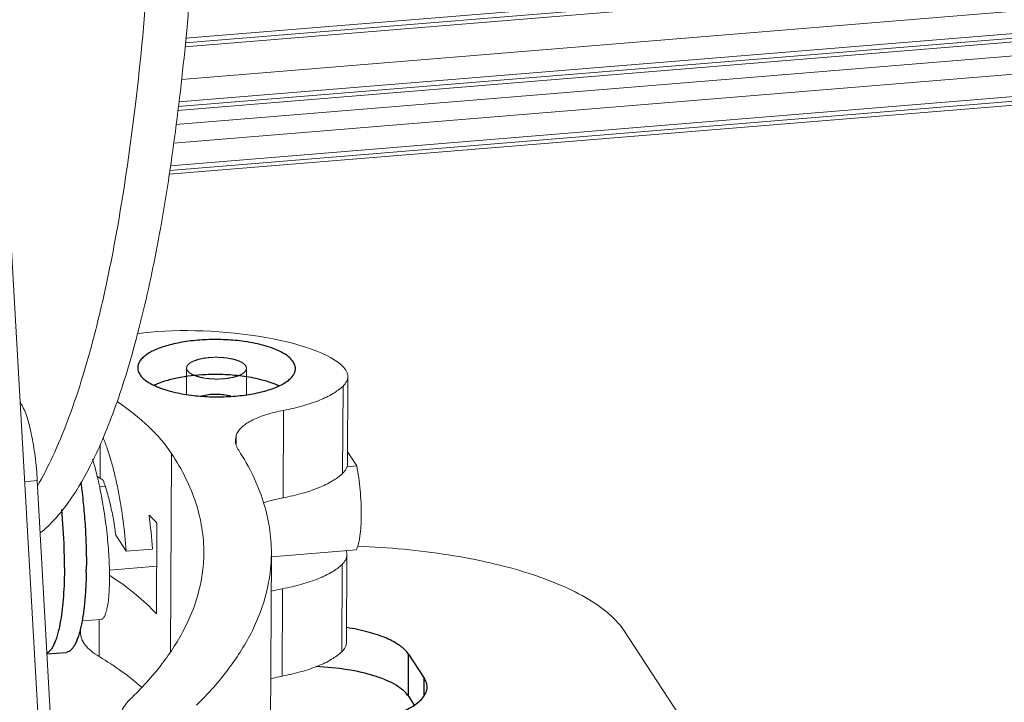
# Model space of a CAD drawing. Header units: millimetres. Extents: x 24895 to 26296, y -11704 to -10713.
# Tile 7 of 47: x 25789 to 25837, y -11462 to -11430. Entities that reach past the tile are written whole.
import ezdxf

# ---------------------------------------------------------------- set-up
doc = ezdxf.new("R2010")
doc.units = ezdxf.units.MM
doc.header["$LTSCALE"] = 50
doc.layers.get('0').update_dxf_attribs({"lineweight": 18})
doc.layers.add('02___PRT_ALL_AXES', color=7, linetype='Continuous')

msp = doc.modelspace()

# ---------------------------------------------------------------- linework, layer by layer
at = {"color": 7, "linetype": 'Continuous'}
for p, q in [((25797.271, -11430.588), (26206.765, -11397.019)), ((25797.236, -11430.994), (26206.651, -11397.431)), ((25797.252, -11430.81), (26206.733, -11397.242)), ((26206.203, -11399.02), (25797.072, -11432.559)), ((25796.911, -11433.863), (26206.304, -11400.302)), ((26206.335, -11400.08), (25796.938, -11433.641)), ((25796.888, -11434.048), (26206.222, -11400.492)), ((25796.805, -11434.716), (26205.223, -11401.235)), ((26205.774, -11402.081), (25796.694, -11435.616)), ((26205.906, -11403.141), (25796.547, -11436.699)), ((26205.793, -11403.553), (25796.48, -11437.107)), ((26205.875, -11403.363), (25796.51, -11436.922)), ((25787.588, -11417.417), (25791.086, -11478.774)), ((25805.027, -11451), (25805.048, -11446.808)), ((25804.818, -11447.266), (25804.796, -11451.458)), ((25789.333, -11448.025), (25789.371, -11448.083)), ((25789.337, -11448.086), (25789.371, -11448.083)), ((25801.961, -11448.434), (25801.939, -11452.626)), ((25799.66, -11449.863), (25799.693, -11449.642)), ((25799.693, -11449.642), (25799.691, -11450.046)), ((25793.168, -11451.688), (25793.177, -11450.082)), ((25805.03, -11450.414), (25805.474, -11451.095)), ((25796.541, -11460.008), (25796.59, -11450.497)), ((25805.474, -11451.095), (25804.993, -11451.135)), ((25789.551, -11451.852), (25790.163, -11451.802)), ((25790.163, -11451.802), (25791.069, -11468.064)), ((25793.421, -11452.083), (25793.149, -11452.106)), ((25795.874, -11458.196), (25795.896, -11453.836)), ((25793.922, -11454.418), (25794.422, -11455.184)), ((25794.422, -11455.184), (25795.683, -11455.081)), ((25805.454, -11455.12), (25801.381, -11455.454)), ((25801.316, -11468.034), (25801.382, -11455.29)), ((25804.982, -11459.552), (25805.004, -11455.36)), ((25795.886, -11455.904), (25793.618, -11456.09)), ((25804.773, -11455.818), (25804.752, -11460.01)), ((25801.917, -11456.986), (25801.895, -11461.178)), ((25792.302, -11458.532), (25793.225, -11458.456)), ((25793.124, -11460.24), (25793.133, -11458.463)), ((25792.23, -11459.074), (25792.231, -11458.88)), ((25818.298, -11459.013), (25834.958, -11484.548))]:
    msp.add_line(p, q, dxfattribs=at)
at = {"color": 2, "linetype": 'Continuous'}
for p, q in [((25797.313, -11446.401), (25797.306, -11447.667)), ((25800.193, -11446.416), (25800.186, -11447.679))]:
    msp.add_line(p, q, dxfattribs=at)
at = {"color": 7, "linetype": 'Continuous'}
for centre, radius, start, end in [((25779.972, -11454.623), 13.406, 16.2972, 16.6629), ((25794.928, -11448.753), 3.422, 235.9809, 239.0596), ((25775.652, -11455.77), 17.877, 13.1244, 13.5404), ((25784.192, -11466.628), 17.43, 58.4001, 59.0018), ((25777.433, -11444.636), 14.738, 329.8703, 330.4668), ((25772.735, -11456.627), 23, 3.8562, 7.9006), ((25789.517, -11459.67), 8.645, 42.4444, 45.8845)]:
    msp.add_arc(centre, radius, start, end, dxfattribs=at)
msp.add_ellipse((25798.753, -11446.409), major_axis=(6.284, -0.446), ratio=0.277784, start_param=0.293649, end_param=2.240633, dxfattribs=at)
for points, knots in [([(25790.256, -11451.9), (25790.526, -11451.425), (25791.045, -11450.382), (25791.737, -11448.667), (25792.385, -11446.715), (25792.987, -11444.533), (25793.54, -11442.13), (25794.232, -11438.523), (25794.942, -11433.531), (25795.546, -11427.022), (25795.915, -11419.913), (25796.045, -11412.319), (25795.97, -11407.109), (25795.894, -11404.445)], [0, 0, 0, 0, 0.034055, 0.072406, 0.115093, 0.162084, 0.213295, 0.268598, 0.390798, 0.527104, 0.675576, 0.834006, 1, 1, 1, 1]), ([(25805.048, -11446.808), (25805.048, -11446.767), (25805.038, -11446.683), (25804.97, -11446.511), (25804.876, -11446.398), (25804.803, -11446.33)], [0, 0, 0, 0, 0.222965, 0.458263, 1, 1, 1, 1]), ([(25804.818, -11447.266), (25804.886, -11447.2), (25804.974, -11447.093), (25805.037, -11446.928), (25805.048, -11446.848), (25805.048, -11446.808)], [0, 0, 0, 0, 0.53914, 0.775329, 1, 1, 1, 1]), ([(25801.961, -11448.434), (25802.272, -11448.375), (25802.856, -11448.242), (25803.655, -11447.976), (25804.31, -11447.663), (25804.673, -11447.404), (25804.818, -11447.266)], [0, 0, 0, 0, 0.304093, 0.575145, 0.807796, 1, 1, 1, 1]), ([(25789.371, -11448.083), (25789.423, -11448.163), (25789.522, -11448.356), (25789.707, -11448.842), (25789.901, -11449.611), (25790.073, -11450.658), (25790.141, -11451.412), (25790.163, -11451.802)], [0, 0, 0, 0, 0.074886, 0.169035, 0.407495, 0.693955, 1, 1, 1, 1]), ([(25793.996, -11448.012), (25794.53, -11448.377), (25795.481, -11449.121), (25796.283, -11450.034), (25796.59, -11450.497)], [0, 0, 0, 0, 0.537518, 1, 1, 1, 1]), ([(25799.693, -11449.642), (25799.735, -11449.501), (25799.883, -11449.298), (25800.149, -11449.084), (25800.42, -11448.922), (25800.741, -11448.773), (25801.254, -11448.589), (25801.67, -11448.489), (25801.961, -11448.434)], [0, 0, 0, 0, 0.165624, 0.268335, 0.386169, 0.519208, 0.666781, 1, 1, 1, 1]), ([(25794.034, -11452.252), (25793.987, -11452.015), (25793.887, -11451.555), (25793.715, -11450.893), (25793.527, -11450.286), (25793.385, -11449.906), (25793.311, -11449.728)], [0, 0, 0, 0, 0.27545, 0.537311, 0.780365, 1, 1, 1, 1]), ([(25799.814, -11450.348), (25799.765, -11450.273), (25799.687, -11450.118), (25799.659, -11449.945), (25799.66, -11449.863)], [0, 0, 0, 0, 0.519802, 1, 1, 1, 1]), ([(25801.382, -11455.29), (25801.384, -11454.874), (25801.32, -11454.031), (25801.021, -11452.778), (25800.52, -11451.535), (25800.068, -11450.741), (25799.814, -11450.348)], [0, 0, 0, 0, 0.237494, 0.480215, 0.732995, 1, 1, 1, 1]), ([(25793.032, -11451.584), (25793.017, -11451.522), (25792.957, -11451.28), (25792.892, -11451.039), (25792.84, -11450.861)], [0, 0, 0, 0, 0.256413, 1, 1, 1, 1]), ([(25796.59, -11450.497), (25796.842, -11450.876), (25797.288, -11451.642), (25797.784, -11452.843), (25798.081, -11454.056), (25798.144, -11454.871), (25798.142, -11455.273)], [0, 0, 0, 0, 0.267698, 0.520607, 0.763032, 1, 1, 1, 1]), ([(25804.796, -11451.458), (25804.864, -11451.392), (25804.952, -11451.285), (25805.016, -11451.12), (25805.026, -11451.04), (25805.027, -11451)], [0, 0, 0, 0, 0.539325, 0.775348, 1, 1, 1, 1]), ([(25805.454, -11455.12), (25805.473, -11455.08), (25805.51, -11454.991), (25805.555, -11454.84), (25805.594, -11454.662), (25805.641, -11454.379), (25805.678, -11453.973), (25805.695, -11453.438), (25805.682, -11452.859), (25805.641, -11452.26), (25805.574, -11451.669), (25805.51, -11451.283), (25805.474, -11451.095)], [0, 0, 0, 0, 0.032527, 0.071277, 0.1161, 0.166691, 0.283314, 0.416657, 0.561211, 0.710862, 0.859226, 1, 1, 1, 1]), ([(25793.619, -11456.093), (25793.612, -11455.75), (25793.574, -11455.034), (25793.464, -11453.939), (25793.297, -11452.82), (25793.147, -11452.076), (25793.062, -11451.711)], [0, 0, 0, 0, 0.233031, 0.485744, 0.745658, 1, 1, 1, 1]), ([(25793.922, -11454.418), (25793.895, -11454.194), (25793.828, -11453.739), (25793.696, -11453.062), (25793.529, -11452.404), (25793.392, -11451.982), (25793.317, -11451.782)], [0, 0, 0, 0, 0.249537, 0.508844, 0.763576, 1, 1, 1, 1]), ([(25801.939, -11452.626), (25802.25, -11452.567), (25802.834, -11452.434), (25803.633, -11452.168), (25804.288, -11451.856), (25804.652, -11451.596), (25804.796, -11451.458)], [0, 0, 0, 0, 0.304094, 0.575146, 0.807798, 1, 1, 1, 1]), ([(25794.422, -11455.184), (25794.39, -11454.699), (25794.291, -11453.717), (25794.132, -11452.742), (25794.034, -11452.252)], [0, 0, 0, 0, 0.492951, 1, 1, 1, 1]), ([(25800.987, -11452.871), (25801.06, -11452.846), (25801.372, -11452.747), (25801.693, -11452.673), (25801.939, -11452.626)], [0, 0, 0, 0, 0.23466, 1, 1, 1, 1]), ([(25805.004, -11455.36), (25805.004, -11455.343), (25805.001, -11455.275), (25804.983, -11455.208), (25804.963, -11455.16)], [0, 0, 0, 0, 0.244854, 1, 1, 1, 1]), ([(25818.298, -11459.013), (25818.108, -11458.722), (25817.58, -11458.152), (25816.545, -11457.429), (25815.221, -11456.772), (25813.638, -11456.195), (25811.83, -11455.712), (25809.841, -11455.334), (25807.718, -11455.072), (25806.26, -11454.979), (25805.519, -11454.952)], [0, 0, 0, 0, 0.075806, 0.166918, 0.274258, 0.397116, 0.533763, 0.681776, 0.83826, 1, 1, 1, 1]), ([(25798.142, -11455.273), (25798.139, -11455.877), (25797.976, -11457.118), (25797.276, -11458.928), (25796.139, -11460.691), (25795.155, -11461.768), (25794.605, -11462.298)], [0, 0, 0, 0, 0.224305, 0.459871, 0.716159, 1, 1, 1, 1]), ([(25797.798, -11462.569), (25798.356, -11462.019), (25799.355, -11460.9), (25800.506, -11459.072), (25801.214, -11457.197), (25801.379, -11455.915), (25801.382, -11455.29)], [0, 0, 0, 0, 0.28274, 0.538774, 0.774805, 1, 1, 1, 1]), ([(25804.773, -11455.818), (25804.841, -11455.752), (25804.93, -11455.645), (25804.993, -11455.48), (25805.004, -11455.399), (25805.004, -11455.36)], [0, 0, 0, 0, 0.539325, 0.775348, 1, 1, 1, 1]), ([(25793.225, -11458.456), (25793.241, -11458.455), (25793.275, -11458.444), (25793.32, -11458.408), (25793.363, -11458.353), (25793.402, -11458.28), (25793.439, -11458.188), (25793.473, -11458.078), (25793.504, -11457.951), (25793.544, -11457.746), (25793.582, -11457.449), (25793.611, -11457.046), (25793.625, -11456.587), (25793.623, -11456.263), (25793.619, -11456.093)], [0, 0, 0, 0, 0.019643, 0.042204, 0.069656, 0.103056, 0.142925, 0.189489, 0.242802, 0.302817, 0.442385, 0.606641, 0.793396, 1, 1, 1, 1]), ([(25801.917, -11456.986), (25802.228, -11456.927), (25802.812, -11456.794), (25803.611, -11456.528), (25804.266, -11456.215), (25804.629, -11455.956), (25804.773, -11455.818)], [0, 0, 0, 0, 0.304094, 0.575146, 0.807798, 1, 1, 1, 1]), ([(25795.874, -11458.196), (25795.566, -11457.859), (25794.854, -11457.199), (25794.067, -11456.633), (25793.639, -11456.355)], [0, 0, 0, 0, 0.472083, 1, 1, 1, 1]), ([(25801.364, -11457.11), (25801.409, -11457.099), (25801.592, -11457.052), (25801.776, -11457.012), (25801.917, -11456.986)], [0, 0, 0, 0, 0.242628, 1, 1, 1, 1]), ([(25792.23, -11459.074), (25792.23, -11459.177), (25792.273, -11459.397), (25792.456, -11459.704), (25792.747, -11459.992), (25792.989, -11460.159), (25793.124, -11460.24)], [0, 0, 0, 0, 0.202439, 0.427551, 0.690862, 1, 1, 1, 1]), ([(25804.752, -11460.01), (25804.82, -11459.944), (25804.908, -11459.837), (25804.972, -11459.672), (25804.982, -11459.592), (25804.982, -11459.552)], [0, 0, 0, 0, 0.539325, 0.775348, 1, 1, 1, 1]), ([(25795.182, -11461.728), (25794.88, -11461.459), (25794.214, -11460.931), (25793.504, -11460.468), (25793.124, -11460.24)], [0, 0, 0, 0, 0.47767, 1, 1, 1, 1]), ([(25801.895, -11461.178), (25802.206, -11461.119), (25802.79, -11460.986), (25803.589, -11460.72), (25804.244, -11460.408), (25804.608, -11460.148), (25804.752, -11460.01)], [0, 0, 0, 0, 0.304095, 0.575146, 0.807797, 1, 1, 1, 1]), ([(25801.895, -11461.178), (25801.848, -11461.187), (25801.662, -11461.224), (25801.478, -11461.267), (25801.343, -11461.303)], [0, 0, 0, 0, 0.257075, 1, 1, 1, 1]), ([(25794.605, -11462.298), (25794.488, -11462.41), (25794.291, -11462.642), (25794.178, -11462.93), (25794.156, -11463.067)], [0, 0, 0, 0, 0.538086, 1, 1, 1, 1])]:
    msp.add_open_spline(points, degree=3, knots=knots, dxfattribs=at)
at = {"color": 3, "linetype": 'Continuous'}
msp.add_open_spline([(25790.307, -11454.31), (25790.552, -11454.113), (25791.034, -11453.649), (25791.695, -11452.815), (25792.331, -11451.811), (25792.94, -11450.639), (25793.522, -11449.302), (25794.292, -11447.215), (25795.155, -11444.207), (25796.025, -11440.143), (25796.755, -11435.53), (25797.336, -11430.418), (25797.611, -11426.844), (25797.725, -11424.985)], degree=3, knots=[0, 0, 0, 0, 0.030646, 0.065002, 0.103477, 0.146323, 0.193681, 0.245613, 0.363137, 0.498459, 0.650623, 0.818325, 1, 1, 1, 1], dxfattribs=at)
at = {"color": 2, "linetype": 'Continuous'}
for points in [[(25798.246, -11446.897), (25798.225, -11446.893), (25798.183, -11446.885), (25798.13, -11446.875), (25798.088, -11446.868), (25798.057, -11446.862), (25798.03, -11446.857), (25798.012, -11446.854), (25798.002, -11446.852), (25797.993, -11446.85), (25797.987, -11446.848), (25797.977, -11446.846), (25797.961, -11446.841), (25797.938, -11446.834), (25797.91, -11446.827), (25797.882, -11446.819), (25797.854, -11446.811), (25797.831, -11446.804), (25797.812, -11446.799), (25797.798, -11446.795), (25797.787, -11446.792), (25797.777, -11446.789), (25797.77, -11446.787), (25797.765, -11446.785), (25797.757, -11446.782), (25797.747, -11446.777), (25797.736, -11446.773), (25797.72, -11446.766), (25797.701, -11446.758), (25797.678, -11446.748), (25797.654, -11446.739), (25797.635, -11446.731), (25797.619, -11446.724), (25797.608, -11446.719), (25797.598, -11446.715), (25797.591, -11446.713), (25797.588, -11446.711), (25797.584, -11446.71), (25797.582, -11446.708), (25797.579, -11446.706), (25797.574, -11446.703), (25797.567, -11446.698), (25797.558, -11446.693), (25797.546, -11446.685), (25797.531, -11446.676), (25797.513, -11446.664), (25797.495, -11446.653), (25797.48, -11446.644), (25797.468, -11446.636), (25797.459, -11446.63), (25797.452, -11446.626), (25797.446, -11446.622), (25797.444, -11446.62), (25797.441, -11446.619), (25797.44, -11446.618), (25797.438, -11446.616), (25797.435, -11446.612), (25797.43, -11446.607), (25797.424, -11446.601), (25797.417, -11446.593), (25797.407, -11446.583), (25797.396, -11446.571), (25797.385, -11446.558), (25797.375, -11446.548), (25797.368, -11446.54), (25797.362, -11446.534), (25797.357, -11446.529), (25797.354, -11446.526), (25797.352, -11446.523), (25797.351, -11446.522), (25797.35, -11446.52), (25797.349, -11446.518), (25797.348, -11446.515), (25797.346, -11446.509), (25797.344, -11446.503), (25797.341, -11446.494), (25797.337, -11446.484), (25797.332, -11446.471), (25797.328, -11446.459), (25797.324, -11446.448), (25797.321, -11446.44), (25797.318, -11446.433), (25797.316, -11446.428), (25797.315, -11446.424), (25797.314, -11446.422), (25797.313, -11446.421), (25797.314, -11446.419), (25797.314, -11446.417), (25797.315, -11446.413), (25797.316, -11446.408), (25797.317, -11446.401), (25797.319, -11446.393), (25797.32, -11446.382), (25797.323, -11446.37), (25797.325, -11446.357), (25797.327, -11446.346), (25797.328, -11446.338), (25797.329, -11446.331), (25797.33, -11446.326), (25797.331, -11446.322), (25797.331, -11446.32), (25797.331, -11446.319), (25797.333, -11446.317), (25797.334, -11446.315), (25797.337, -11446.311), (25797.341, -11446.306), (25797.345, -11446.3), (25797.351, -11446.292), (25797.359, -11446.281), (25797.368, -11446.269), (25797.377, -11446.256), (25797.385, -11446.246), (25797.391, -11446.237), (25797.396, -11446.231), (25797.4, -11446.226), (25797.402, -11446.222), (25797.404, -11446.22), (25797.405, -11446.218), (25797.407, -11446.217), (25797.41, -11446.215), (25797.414, -11446.212), (25797.421, -11446.207), (25797.428, -11446.201), (25797.439, -11446.194), (25797.452, -11446.184), (25797.467, -11446.173), (25797.483, -11446.162), (25797.496, -11446.152), (25797.506, -11446.145), (25797.514, -11446.139), (25797.52, -11446.134), (25797.525, -11446.131), (25797.527, -11446.129), (25797.529, -11446.127), (25797.532, -11446.126), (25797.535, -11446.125), (25797.542, -11446.122), (25797.551, -11446.117), (25797.561, -11446.112), (25797.576, -11446.106), (25797.593, -11446.097), (25797.615, -11446.087), (25797.636, -11446.077), (25797.654, -11446.069), (25797.668, -11446.062), (25797.679, -11446.057), (25797.688, -11446.053), (25797.694, -11446.05), (25797.697, -11446.048), (25797.7, -11446.047), (25797.703, -11446.046), (25797.708, -11446.045), (25797.715, -11446.042), (25797.726, -11446.039), (25797.74, -11446.035), (25797.757, -11446.029), (25797.779, -11446.022), (25797.805, -11446.014), (25797.832, -11446.005), (25797.854, -11445.999), (25797.871, -11445.993), (25797.885, -11445.989), (25797.895, -11445.985), (25797.904, -11445.983), (25797.911, -11445.98), (25797.919, -11445.979), (25797.929, -11445.977), (25797.942, -11445.974), (25797.957, -11445.971), (25797.978, -11445.967), (25798.004, -11445.961), (25798.045, -11445.953), (25798.086, -11445.944), (25798.122, -11445.937), (25798.14, -11445.933), (25798.151, -11445.931), (25798.158, -11445.929), (25798.167, -11445.929), (25798.178, -11445.927), (25798.197, -11445.925), (25798.225, -11445.922), (25798.258, -11445.918), (25798.303, -11445.912), (25798.347, -11445.907), (25798.386, -11445.902), (25798.405, -11445.9), (25798.416, -11445.899), (25798.424, -11445.898), (25798.433, -11445.897), (25798.445, -11445.897), (25798.465, -11445.896), (25798.506, -11445.894), (25798.564, -11445.892), (25798.622, -11445.889), (25798.662, -11445.887), (25798.686, -11445.886), (25798.703, -11445.885), (25798.721, -11445.886), (25798.744, -11445.887), (25798.785, -11445.888), (25798.843, -11445.889), (25798.902, -11445.891), (25798.943, -11445.892), (25798.966, -11445.893), (25798.984, -11445.893), (25799.001, -11445.895), (25799.024, -11445.897), (25799.053, -11445.9), (25799.087, -11445.904), (25799.133, -11445.908), (25799.191, -11445.914), (25799.237, -11445.919), (25799.26, -11445.921)], [(25799.26, -11445.921), (25799.281, -11445.925), (25799.323, -11445.933), (25799.376, -11445.943), (25799.418, -11445.95), (25799.449, -11445.956), (25799.475, -11445.961), (25799.494, -11445.964), (25799.504, -11445.966), (25799.512, -11445.967), (25799.519, -11445.97), (25799.528, -11445.972), (25799.545, -11445.977), (25799.568, -11445.983), (25799.596, -11445.991), (25799.624, -11445.999), (25799.652, -11446.007), (25799.675, -11446.014), (25799.693, -11446.019), (25799.707, -11446.023), (25799.719, -11446.026), (25799.728, -11446.029), (25799.736, -11446.031), (25799.741, -11446.033), (25799.749, -11446.036), (25799.758, -11446.04), (25799.77, -11446.045), (25799.786, -11446.052), (25799.805, -11446.06), (25799.828, -11446.069), (25799.851, -11446.079), (25799.871, -11446.087), (25799.886, -11446.094), (25799.898, -11446.098), (25799.907, -11446.102), (25799.914, -11446.105), (25799.918, -11446.107), (25799.921, -11446.108), (25799.923, -11446.11), (25799.926, -11446.111), (25799.931, -11446.115), (25799.939, -11446.119), (25799.948, -11446.125), (25799.96, -11446.133), (25799.975, -11446.142), (25799.993, -11446.153), (25800.011, -11446.165), (25800.026, -11446.174), (25800.038, -11446.182), (25800.047, -11446.187), (25800.054, -11446.192), (25800.059, -11446.195), (25800.062, -11446.197), (25800.065, -11446.199), (25800.066, -11446.2), (25800.068, -11446.202), (25800.071, -11446.206), (25800.076, -11446.211), (25800.081, -11446.217), (25800.089, -11446.225), (25800.098, -11446.235), (25800.11, -11446.247), (25800.121, -11446.259), (25800.13, -11446.27), (25800.138, -11446.278), (25800.144, -11446.284), (25800.148, -11446.289), (25800.152, -11446.292), (25800.153, -11446.294), (25800.155, -11446.296), (25800.155, -11446.297), (25800.156, -11446.3), (25800.158, -11446.303), (25800.16, -11446.309), (25800.162, -11446.315), (25800.165, -11446.323), (25800.169, -11446.334), (25800.173, -11446.347), (25800.178, -11446.359), (25800.182, -11446.37), (25800.185, -11446.378), (25800.187, -11446.385), (25800.189, -11446.39), (25800.191, -11446.394), (25800.191, -11446.396), (25800.192, -11446.397), (25800.192, -11446.399), (25800.191, -11446.401), (25800.191, -11446.405), (25800.19, -11446.41), (25800.189, -11446.416), (25800.187, -11446.425), (25800.185, -11446.435), (25800.183, -11446.448), (25800.181, -11446.461), (25800.179, -11446.472), (25800.178, -11446.48), (25800.176, -11446.486), (25800.175, -11446.492), (25800.175, -11446.495), (25800.174, -11446.498), (25800.174, -11446.499), (25800.173, -11446.501), (25800.172, -11446.503), (25800.169, -11446.506), (25800.165, -11446.512), (25800.16, -11446.518), (25800.154, -11446.526), (25800.147, -11446.537), (25800.137, -11446.549), (25800.128, -11446.562), (25800.121, -11446.572), (25800.114, -11446.58), (25800.11, -11446.587), (25800.106, -11446.592), (25800.103, -11446.596), (25800.102, -11446.598), (25800.101, -11446.599), (25800.099, -11446.601), (25800.096, -11446.603), (25800.091, -11446.606), (25800.085, -11446.611), (25800.077, -11446.616), (25800.067, -11446.624), (25800.054, -11446.633), (25800.038, -11446.645), (25800.023, -11446.656), (25800.01, -11446.666), (25800, -11446.673), (25799.992, -11446.679), (25799.985, -11446.684), (25799.981, -11446.687), (25799.978, -11446.689), (25799.977, -11446.69), (25799.974, -11446.692), (25799.97, -11446.693), (25799.964, -11446.696), (25799.955, -11446.7), (25799.944, -11446.705), (25799.93, -11446.712), (25799.912, -11446.72), (25799.891, -11446.731), (25799.87, -11446.741), (25799.852, -11446.749), (25799.838, -11446.756), (25799.827, -11446.761), (25799.818, -11446.765), (25799.812, -11446.768), (25799.808, -11446.769), (25799.806, -11446.771), (25799.802, -11446.772), (25799.798, -11446.773), (25799.79, -11446.776), (25799.779, -11446.779), (25799.766, -11446.783), (25799.749, -11446.789), (25799.727, -11446.796), (25799.7, -11446.804), (25799.674, -11446.812), (25799.652, -11446.819), (25799.634, -11446.825), (25799.621, -11446.829), (25799.61, -11446.832), (25799.601, -11446.835), (25799.595, -11446.837), (25799.587, -11446.839), (25799.577, -11446.841), (25799.564, -11446.844), (25799.548, -11446.847), (25799.528, -11446.851), (25799.502, -11446.856), (25799.461, -11446.865), (25799.419, -11446.873), (25799.383, -11446.881), (25799.365, -11446.885), (25799.355, -11446.887), (25799.347, -11446.888), (25799.339, -11446.889), (25799.328, -11446.891), (25799.308, -11446.893), (25799.281, -11446.896), (25799.247, -11446.9), (25799.203, -11446.905), (25799.159, -11446.911), (25799.12, -11446.915), (25799.101, -11446.918), (25799.089, -11446.919), (25799.081, -11446.92), (25799.072, -11446.92), (25799.061, -11446.921), (25799.041, -11446.922), (25799, -11446.924), (25798.942, -11446.926), (25798.884, -11446.929), (25798.843, -11446.93), (25798.82, -11446.931), (25798.803, -11446.933), (25798.785, -11446.932), (25798.762, -11446.931), (25798.721, -11446.93), (25798.662, -11446.928), (25798.604, -11446.927), (25798.563, -11446.926), (25798.54, -11446.925), (25798.522, -11446.925), (25798.505, -11446.923), (25798.482, -11446.92), (25798.453, -11446.917), (25798.418, -11446.914), (25798.372, -11446.909), (25798.315, -11446.904), (25798.269, -11446.899), (25798.246, -11446.897)]]:
    msp.add_open_spline(points, degree=3, knots=[0, 0, 0, 0, 0.015625, 0.03125, 0.039062, 0.046875, 0.054688, 0.058594, 0.060547, 0.0625, 0.064453, 0.066406, 0.070312, 0.078125, 0.085938, 0.09375, 0.101562, 0.109375, 0.113281, 0.117188, 0.121094, 0.123047, 0.125, 0.126953, 0.128906, 0.132812, 0.136719, 0.140625, 0.148438, 0.15625, 0.164062, 0.171875, 0.175781, 0.179688, 0.183594, 0.185547, 0.186523, 0.1875, 0.188477, 0.189453, 0.191406, 0.195312, 0.199219, 0.203125, 0.210938, 0.21875, 0.226562, 0.234375, 0.238281, 0.242188, 0.246094, 0.248047, 0.249023, 0.25, 0.250977, 0.251953, 0.253906, 0.257812, 0.261719, 0.265625, 0.273438, 0.28125, 0.289062, 0.296875, 0.300781, 0.304688, 0.308594, 0.310547, 0.311523, 0.3125, 0.313477, 0.314453, 0.316406, 0.320312, 0.324219, 0.328125, 0.335938, 0.34375, 0.351562, 0.359375, 0.363281, 0.367188, 0.371094, 0.373047, 0.374023, 0.375, 0.375977, 0.376953, 0.378906, 0.382812, 0.386719, 0.390625, 0.398438, 0.40625, 0.414062, 0.421875, 0.425781, 0.429688, 0.433594, 0.435547, 0.436523, 0.4375, 0.438477, 0.439453, 0.441406, 0.445312, 0.449219, 0.453125, 0.460938, 0.46875, 0.476562, 0.484375, 0.488281, 0.492188, 0.496094, 0.498047, 0.499023, 0.5, 0.500977, 0.501953, 0.503906, 0.507812, 0.511719, 0.515625, 0.523438, 0.53125, 0.539062, 0.546875, 0.550781, 0.554688, 0.558594, 0.560547, 0.561523, 0.5625, 0.563477, 0.564453, 0.566406, 0.570312, 0.574219, 0.578125, 0.585938, 0.59375, 0.601562, 0.609375, 0.613281, 0.617188, 0.621094, 0.623047, 0.624023, 0.625, 0.625977, 0.626953, 0.628906, 0.632812, 0.636719, 0.640625, 0.648438, 0.65625, 0.664062, 0.671875, 0.675781, 0.679688, 0.683594, 0.685547, 0.6875, 0.689453, 0.691406, 0.695312, 0.699219, 0.703125, 0.710938, 0.71875, 0.734375, 0.742188, 0.746094, 0.748047, 0.75, 0.751953, 0.753906, 0.757812, 0.765625, 0.773438, 0.78125, 0.796875, 0.804688, 0.808594, 0.810547, 0.8125, 0.814453, 0.816406, 0.820312, 0.828125, 0.84375, 0.859375, 0.867188, 0.871094, 0.875, 0.878906, 0.882812, 0.890625, 0.90625, 0.921875, 0.929688, 0.933594, 0.9375, 0.941406, 0.945312, 0.953125, 0.960938, 0.96875, 0.984375, 1, 1, 1, 1], dxfattribs=at)
at = {"layer": '02___PRT_ALL_AXES', "color": 7, "linetype": 'Continuous'}
for p, q in [((25790.626, -11460.114), (25791.544, -11460.039)), ((25807.947, -11462.142), (25807.958, -11460.13)), ((25807.958, -11460.13), (25808.707, -11461.279)), ((25808.703, -11462.099), (25808.707, -11461.279))]:
    msp.add_line(p, q, dxfattribs=at)
at = {"layer": '02___PRT_ALL_AXES', "color": 3, "linetype": 'Continuous'}
msp.add_line((25807.947, -11462.142), (25808.23, -11462.575), dxfattribs=at)
at = {"layer": '02___PRT_ALL_AXES', "color": 7, "linetype": 'Continuous'}
for centre, radius, start, end in [((25761.963, -11455.96), 29.503, 1.7999, 5.4024), ((25765.163, -11455.846), 26.3, 359.7412, 1.7694), ((25769.034, -11455.758), 23.48, 358.9496, 359.7061)]:
    msp.add_arc(centre, radius, start, end, dxfattribs=at)
for points, knots in [([(25800.084, -11445.129), (25799.791, -11445.088), (25799.194, -11445.033), (25798.299, -11445.03), (25797.43, -11445.102), (25796.635, -11445.246), (25796.046, -11445.425), (25795.651, -11445.604), (25795.414, -11445.743), (25795.223, -11445.892), (25795.083, -11446.05), (25794.994, -11446.216), (25794.973, -11446.333), (25794.973, -11446.389)], [0, 0, 0, 0, 0.15852, 0.32097, 0.479244, 0.625531, 0.753119, 0.808371, 0.857437, 0.900322, 0.937496, 0.970069, 1, 1, 1, 1]), ([(25802.533, -11446.429), (25802.533, -11446.358), (25802.5, -11446.206), (25802.361, -11445.998), (25802.143, -11445.805), (25801.851, -11445.626), (25801.49, -11445.466), (25801.067, -11445.326), (25800.593, -11445.211), (25800.258, -11445.154), (25800.084, -11445.129)], [0, 0, 0, 0, 0.072115, 0.153874, 0.251431, 0.36737, 0.501911, 0.653762, 0.820817, 1, 1, 1, 1]), ([(25794.973, -11446.389), (25794.973, -11446.46), (25795.006, -11446.612), (25795.145, -11446.82), (25795.363, -11447.013), (25795.655, -11447.191), (25796.016, -11447.352), (25796.439, -11447.491), (25796.913, -11447.607), (25797.248, -11447.664), (25797.422, -11447.689)], [0, 0, 0, 0, 0.072115, 0.153874, 0.251431, 0.36737, 0.501911, 0.653762, 0.820817, 1, 1, 1, 1]), ([(25797.422, -11447.689), (25797.714, -11447.73), (25798.312, -11447.784), (25799.207, -11447.788), (25800.076, -11447.716), (25800.87, -11447.572), (25801.46, -11447.392), (25801.854, -11447.214), (25802.092, -11447.075), (25802.282, -11446.926), (25802.423, -11446.768), (25802.511, -11446.602), (25802.532, -11446.484), (25802.533, -11446.429)], [0, 0, 0, 0, 0.15852, 0.32097, 0.479244, 0.625531, 0.753119, 0.808371, 0.857437, 0.900322, 0.937496, 0.970069, 1, 1, 1, 1]), ([(25798.232, -11446.722), (25797.771, -11446.743), (25797.106, -11446.816), (25796.286, -11447.02), (25795.925, -11447.153), (25795.763, -11447.228)], [0, 0, 0, 0, 0.546233, 0.788196, 1, 1, 1, 1]), ([(25800.075, -11446.806), (25799.774, -11446.763), (25799.16, -11446.708), (25798.543, -11446.708), (25798.232, -11446.722)], [0, 0, 0, 0, 0.494071, 1, 1, 1, 1]), ([(25801.744, -11447.264), (25801.505, -11447.149), (25800.955, -11446.96), (25800.386, -11446.85), (25800.075, -11446.806)], [0, 0, 0, 0, 0.458247, 1, 1, 1, 1]), ([(25799.432, -11447.753), (25799.325, -11447.723), (25799.093, -11447.681), (25798.737, -11447.66), (25798.381, -11447.679), (25798.151, -11447.721), (25798.044, -11447.75)], [0, 0, 0, 0, 0.23924, 0.501192, 0.762525, 1, 1, 1, 1]), ([(25792.244, -11451.878), (25792.29, -11452.211), (25792.37, -11452.881), (25792.455, -11453.89), (25792.505, -11454.891), (25792.515, -11455.553), (25792.514, -11455.878)], [0, 0, 0, 0, 0.250773, 0.505023, 0.756736, 1, 1, 1, 1]), ([(25791.463, -11455.965), (25791.462, -11456.202), (25791.453, -11456.664), (25791.417, -11457.33), (25791.36, -11457.943), (25791.307, -11458.331), (25791.275, -11458.514)], [0, 0, 0, 0, 0.27882, 0.54072, 0.782132, 1, 1, 1, 1]), ([(25792.51, -11456.188), (25792.505, -11456.459), (25792.486, -11456.977), (25792.428, -11457.715), (25792.343, -11458.37), (25792.246, -11458.857), (25792.154, -11459.193), (25792.082, -11459.405), (25792.005, -11459.589), (25791.923, -11459.742), (25791.836, -11459.865), (25791.744, -11459.957), (25791.647, -11460.018), (25791.577, -11460.036), (25791.544, -11460.039)], [0, 0, 0, 0, 0.196695, 0.377073, 0.537965, 0.676686, 0.737126, 0.791402, 0.839478, 0.881445, 0.917605, 0.948569, 0.975446, 1, 1, 1, 1]), ([(25791.275, -11458.514), (25791.242, -11458.713), (25791.184, -11458.995), (25791.083, -11459.345), (25791.004, -11459.562), (25790.92, -11459.745), (25790.83, -11459.894), (25790.734, -11460.008), (25790.662, -11460.064), (25790.625, -11460.084)], [0, 0, 0, 0, 0.347192, 0.496428, 0.628871, 0.744535, 0.843897, 0.928222, 1, 1, 1, 1]), ([(25807.958, -11460.13), (25807.853, -11459.969), (25807.616, -11459.755), (25807.241, -11459.523), (25806.737, -11459.281), (25805.983, -11459.034), (25805.337, -11458.903), (25804.989, -11458.849)], [0, 0, 0, 0, 0.17447, 0.281488, 0.401929, 0.680178, 1, 1, 1, 1]), ([(25808.844, -11461.707), (25808.845, -11461.634), (25808.819, -11461.482), (25808.75, -11461.345), (25808.707, -11461.279)], [0, 0, 0, 0, 0.479931, 1, 1, 1, 1]), ([(25801.331, -11463.266), (25801.731, -11463.35), (25802.566, -11463.472), (25803.841, -11463.533), (25805.114, -11463.476), (25806.3, -11463.306), (25807.192, -11463.07), (25807.796, -11462.825), (25808.161, -11462.631), (25808.455, -11462.421), (25808.673, -11462.196), (25808.811, -11461.957), (25808.844, -11461.787), (25808.844, -11461.707)], [0, 0, 0, 0, 0.150189, 0.309281, 0.468035, 0.617245, 0.74866, 0.805706, 0.856261, 0.900196, 0.937884, 0.970443, 1, 1, 1, 1])]:
    msp.add_open_spline(points, degree=3, knots=knots, dxfattribs=at)
at = {"layer": '02___PRT_ALL_AXES', "color": 3, "linetype": 'Continuous'}
msp.add_open_spline([(25807.947, -11462.142), (25807.881, -11462.041), (25807.698, -11461.843), (25807.34, -11461.591), (25806.881, -11461.362), (25806.112, -11461.08), (25804.98, -11460.831), (25804.023, -11460.742), (25803.517, -11460.722)], degree=3, knots=[0, 0, 0, 0, 0.075936, 0.167117, 0.274441, 0.397248, 0.681638, 1, 1, 1, 1], dxfattribs=at)

doc.saveas('drawing.dxf')
